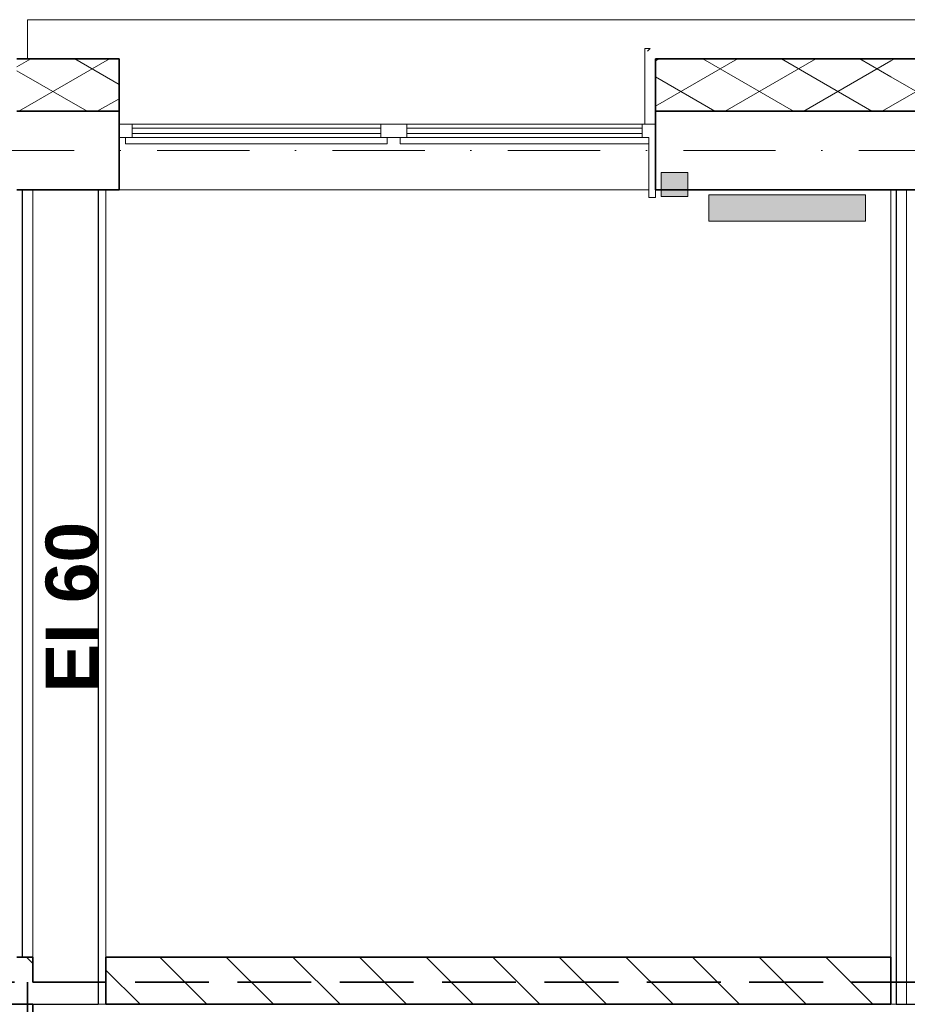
# Model space of a CAD drawing. Header units: millimetres. Extents: x -8078 to 241103, y -4319 to 602442.
# Tile 14 of 148: x 27720 to 31113, y 256598 to 260362. Entities that reach past the tile are written whole.
import ezdxf

# ---------------------------------------------------------------- set-up
doc = ezdxf.new("R2010")
doc.units = ezdxf.units.MM
doc.header["$MEASUREMENT"] = 0
doc.set_wipeout_variables(frame=1)
for name, pattern in [('Krawędzie ukryte', [3.912222, 2.822222, -1.09]), ('Kropki i Kreski', [6.702778, 3.527778, -1.763889, 0, -1.411111]), ('Wipeout_Contour', [1000, 0, -1000])]:
    doc.linetypes.add(name, pattern=pattern)
for name, color, linetype in [('#podkład', 252, 'Continuous'), ('- A - ocieplenie', 7, 'Continuous'), ('2D - Rysunki i Obrazki', 7, 'Continuous'), ('Konstrukcja - Siatka mod', 7, 'Continuous'), ('Konstrukcja - Stropy', 7, 'Continuous'), ('Konstrukcja - Ściany działowe', 7, 'Continuous'), ('Konstrukcja - Ściany nośne wew..P', 7, 'Continuous'), ('Konstrukcja - Ściany zewnętrzne', 7, 'Continuous'), ('Opisy - Tekst', 7, 'Continuous')]:
    doc.layers.add(name, color=color, linetype=linetype)
doc.styles.add('STYL_AUTOMATYCZNY_12', font='txt')
pattern_1 = [(150, (-1702.6, 957497.23), (-75, -129.90381), []), (210, (-1702.6, 957497.23), (-75, 129.90381), [])]
pattern_2 = [(135, (-1702.6, 957497.23), (-127.27922, -127.27922), [])]

# ---------------------------------------------------------------- blocks, each defined once
blk = doc.blocks.new('qqe433333')
at = {"layer": '2D - Rysunki i Obrazki', "linetype": 'Continuous', "lineweight": 35}
blk.add_hatch(color=252, dxfattribs=at).paths.add_polyline_path([(-9118.7, 681143.8), (-9118.7, 681234.9), (-9220.6, 681234.9), (-9220.6, 681143.8)])
at = {"layer": '2D - Rysunki i Obrazki', "linetype": 'Continuous', "lineweight": 18}
blk.add_hatch(color=252, dxfattribs=at).paths.add_polyline_path([(-8439, 681049.5), (-8439, 681149.5), (-9039, 681149.5), (-9039, 681049.5)])
at = {"layer": 'Konstrukcja - Ściany działowe', "linetype": 'Continuous', "lineweight": 13}
h = blk.add_hatch(dxfattribs=at)
h.set_pattern_fill('Bloczki_ceramiczne_0008', color=252, angle=90, style=0, pattern_type=2)
h.set_pattern_definition(pattern_2)
h.paths.add_polyline_path([(-14682.6, 678235.5), (-14682.6, 678055.5), (-11622.6, 678055.5), (-11622.6, 678235.5)])
h = blk.add_hatch(dxfattribs=at)
h.set_pattern_fill('Bloczki_ceramiczne_0008', color=252, angle=90, style=0, pattern_type=2)
h.set_pattern_definition(pattern_2)
h.paths.add_polyline_path([(-11342.6, 678235.5), (-11342.6, 678055.5), (-8342.6, 678055.5), (-8342.6, 678235.5)])
at = {"layer": '- A - ocieplenie', "color": 252, "linetype": 'Continuous', "lineweight": 35, "ltscale": 100}
blk.add_line((-8342.6, 681469.5), (-7992.6, 681469.5), dxfattribs=at)
at = {"layer": '2D - Rysunki i Obrazki', "color": 252, "linetype": 'Continuous', "lineweight": 13, "ltscale": 100, "flags": 128}
for points in [[(-9118.7, 681143.8), (-9220.6, 681143.8), (-9220.6, 681234.9), (-9118.7, 681234.9)], [(-8439, 681049.5), (-9039, 681049.5), (-9039, 681149.5), (-8439, 681149.5)]]:
    blk.add_lwpolyline(points, close=True, dxfattribs=at)
at = {"layer": 'Konstrukcja - Siatka mod', "color": 252, "linetype": 'Kropki i Kreski', "lineweight": 13, "ltscale": 100}
blk.add_line((-21202.6, 681319.5), (2797.4, 681319.5), dxfattribs=at)
at = {"layer": 'Konstrukcja - Stropy', "color": 252, "linetype": 'Continuous', "lineweight": 25, "ltscale": 100}
for p, q in [((-11662.6, 681169.5), (-11662.6, 678235.5)), ((-11372.6, 681169.5), (-11372.6, 678055.5)), ((-8322.6, 681169.5), (-8322.6, 678055.5)), ((-11622.6, 678055.5), (-11372.6, 678055.5))]:
    blk.add_line(p, q, dxfattribs=at)
at = {"layer": 'Konstrukcja - Stropy', "color": 252, "linetype": 'Continuous', "lineweight": 13, "ltscale": 100}
for p, q in [((-11622.6, 681169.5), (-11622.6, 678235.5)), ((-11342.6, 681169.5), (-11342.6, 678235.5)), ((-8342.6, 681169.5), (-8342.6, 678235.5)), ((-8282.6, 681169.5), (-8282.6, 678055.5)), ((-11372.6, 678055.5), (-11342.6, 678055.5)), ((-8342.6, 678055.5), (-8322.6, 678055.5))]:
    blk.add_line(p, q, dxfattribs=at)
at = {"layer": 'Konstrukcja - Stropy', "color": 252, "linetype": 'Continuous', "lineweight": 25, "ltscale": 100, "flags": 128}
blk.add_lwpolyline([(-8322.6, 678055.5), (-8282.6, 678055.5), (-8032.6, 678055.5)], dxfattribs=at)
at = {"layer": 'Konstrukcja - Ściany działowe', "color": 252, "linetype": 'Continuous', "lineweight": 35, "ltscale": 100}
for p, q in [((-11622.6, 678235.5), (-11622.6, 678139.5)), ((-11342.6, 678235.5), (-11342.6, 678055.5)), ((-11342.6, 678235.5), (-8342.6, 678235.5)), ((-8342.6, 678235.5), (-8342.6, 678055.5)), ((-14682.6, 678055.5), (-11622.6, 678055.5)), ((-11342.6, 678055.5), (-8342.6, 678055.5))]:
    blk.add_line(p, q, dxfattribs=at)
at = {"layer": 'Konstrukcja - Ściany działowe', "color": 252, "linetype": 'Continuous', "lineweight": 35, "ltscale": 100, "flags": 128}
blk.add_lwpolyline([(-11682.6, 678235.5), (-11662.6, 678235.5), (-11622.6, 678235.5)], dxfattribs=at)
at = {"layer": 'Konstrukcja - Ściany nośne wew..P', "color": 252, "linetype": 'Krawędzie ukryte', "lineweight": 35, "ltscale": 100}
for p, q in [((-14712.6, 678139.5), (-11642.6, 678139.5)), ((-11642.6, 678139.5), (-11642.6, 677839.5)), ((-11622.6, 678139.5), (-8342.6, 678139.5)), ((-8342.6, 678139.5), (-5042.6, 678139.5)), ((-11622.6, 678055.5), (-11622.6, 677839.5))]:
    blk.add_line(p, q, dxfattribs=at)
at = {"layer": 'Konstrukcja - Ściany zewnętrzne', "color": 252, "linetype": 'Continuous', "lineweight": 13, "ltscale": 100}
for p, q in [((-11242.6, 681384.5), (-10292.6, 681384.5)), ((-11242.6, 681369.5), (-10292.6, 681369.5)), ((-10192.6, 681384.5), (-9292.6, 681384.5)), ((-10192.6, 681369.5), (-9292.6, 681369.5)), ((-9292.6, 681369.5), (-9267.6, 681369.5)), ((-9267.6, 681369.5), (-9267.6, 681139.5)), ((-11267.6, 681344.5), (-11217.6, 681344.5)), ((-11217.6, 681344.5), (-10317.6, 681344.5)), ((-10317.6, 681344.5), (-10267.6, 681344.5)), ((-10217.6, 681344.5), (-10167.6, 681344.5)), ((-10167.6, 681344.5), (-9317.6, 681344.5)), ((-9317.6, 681344.5), (-9267.6, 681344.5)), ((-9267.6, 681139.5), (-9242.6, 681139.5)), ((-9242.6, 681169.5), (-9242.6, 681139.5))]:
    blk.add_line(p, q, dxfattribs=at)
at = {"layer": 'Konstrukcja - Ściany zewnętrzne', "color": 252, "linetype": 'Continuous', "lineweight": 35, "ltscale": 100}
for p, q in [((-11342.6, 681169.5), (-11292.6, 681169.5)), ((-9242.6, 681169.5), (-8342.6, 681169.5))]:
    blk.add_line(p, q, dxfattribs=at)
at = {"layer": 'Konstrukcja - Ściany zewnętrzne', "color": 252, "linetype": 'Continuous', "lineweight": 20, "ltscale": 100}
blk.add_line((-9267.6, 681169.5), (-11292.6, 681169.5), dxfattribs=at)
at = {"layer": 'Konstrukcja - Ściany zewnętrzne', "color": 252, "linetype": 'Continuous', "lineweight": 35, "ltscale": 100, "flags": 128}
for points in [[(-11682.6, 681169.5), (-11662.6, 681169.5), (-11622.6, 681169.5), (-11372.6, 681169.5), (-11342.6, 681169.5)], [(-8342.6, 681169.5), (-8322.6, 681169.5), (-8282.6, 681169.5), (-8032.6, 681169.5), (-8002.6, 681169.5)]]:
    blk.add_lwpolyline(points, dxfattribs=at)
at = {"layer": 'Opisy - Tekst', "color": 252, "linetype": 'Continuous', "lineweight": 13, "insert": (-11573.4, 679247.6), "char_height": 200, "attachment_point": 1, "rotation": 90, "style": 'STYL_AUTOMATYCZNY_12'}
blk.add_mtext('\\A1;{\\pql;\\fHelvetica|b1|i0|c238|p0;\\W1.000000;EI 60}', dxfattribs=at)
at = {"color": 252, "linetype": 'Wipeout_Contour', "lineweight": 0, "ltscale": 1895120.118506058}
blk.add_wipeout([(-5042.6, 681819.5), (-8342.6, 681819.5), (-8342.6, 681669.5), (-5042.6, 681669.5)], dxfattribs=at).dxf.layer = '- A - ocieplenie'
at = {"color": 252, "linetype": 'Wipeout_Contour', "lineweight": 0, "ltscale": 1908664.905065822}
blk.add_wipeout([(-11292.6, 681419.5), (-9242.6, 681419.5), (-9242.6, 681469.5), (-11292.6, 681469.5)], dxfattribs=at).dxf.layer = '- A - ocieplenie'
at = {"color": 252, "linetype": 'Wipeout_Contour', "lineweight": 0, "ltscale": 1912512.866527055}
blk.add_wipeout([(-11292.6, 681369.5), (-11292.6, 681369.4), (-11267.6, 681369.4), (-11267.6, 681369.5)], dxfattribs=at).dxf.layer = '- A - ocieplenie'
at = {"color": 252, "linetype": 'Wipeout_Contour', "lineweight": 0, "ltscale": 1908493.079910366}
blk.add_wipeout([(-10217.6, 681369.4), (-10217.6, 681369.5), (-10267.6, 681369.5), (-10267.6, 681369.4)], dxfattribs=at).dxf.layer = '- A - ocieplenie'
at = {"layer": '- A - ocieplenie', "linetype": 'Continuous', "lineweight": 15}
h = blk.add_hatch(dxfattribs=at)
h.set_pattern_fill('Izolacja_miękka_0008', color=252, angle=90, style=0, pattern_type=2)
h.set_pattern_definition(pattern_1)
h.paths.add_polyline_path([(-7992.6, 681669.5), (-8342.6, 681669.5), (-8342.6, 681469.5), (-7992.6, 681469.5)])
at = {"layer": '- A - ocieplenie', "color": 252, "linetype": 'Continuous', "lineweight": 20, "ltscale": 100}
for p, q in [((-11292.6, 681369.4), (-11267.6, 681369.4)), ((-10267.6, 681369.4), (-10217.6, 681369.4))]:
    blk.add_line(p, q, dxfattribs=at)
at = {"layer": 'Konstrukcja - Ściany zewnętrzne', "color": 252, "linetype": 'Continuous', "lineweight": 13, "ltscale": 100}
for p, q in [((-11292.6, 681419.5), (-11242.6, 681419.5)), ((-11242.6, 681419.5), (-10292.6, 681419.5)), ((-11242.6, 681419.5), (-11242.6, 681369.5)), ((-10292.6, 681404.5), (-11242.6, 681404.5)), ((-10292.6, 681419.5), (-10292.6, 681369.5)), ((-10292.6, 681419.5), (-10192.6, 681419.5)), ((-10192.6, 681419.5), (-9292.6, 681419.5)), ((-10192.6, 681419.5), (-10192.6, 681369.5)), ((-9292.6, 681404.5), (-10192.6, 681404.5)), ((-9282.6, 681420.5), (-9292.6, 681420.5)), ((-9292.6, 681419.5), (-9292.6, 681369.5)), ((-9292.6, 681419.5), (-9242.6, 681419.5)), ((-11292.6, 681369.5), (-11242.6, 681369.5)), ((-11267.6, 681369.5), (-11267.6, 681344.5)), ((-10292.6, 681369.5), (-10192.6, 681369.5)), ((-10267.6, 681369.5), (-10267.6, 681344.5)), ((-10217.6, 681369.5), (-10217.6, 681344.5))]:
    blk.add_line(p, q, dxfattribs=at)
at = {"color": 252, "linetype": 'Wipeout_Contour', "lineweight": 0, "ltscale": 1908764.536406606}
blk.add_wipeout([(-11292.6, 681469.5), (-9242.6, 681469.5), (-9242.6, 681619.5), (-11292.6, 681619.5)], dxfattribs=at).dxf.layer = '- A - ocieplenie'
at = {"layer": 'Konstrukcja - Ściany zewnętrzne', "color": 252, "linetype": 'Continuous', "lineweight": 35, "ltscale": 100}
for p, q in [((-11682.6, 681469.5), (-11292.6, 681469.5)), ((-9242.6, 681469.5), (-8342.6, 681469.5))]:
    blk.add_line(p, q, dxfattribs=at)
at = {"layer": 'Konstrukcja - Ściany zewnętrzne', "color": 252, "linetype": 'Continuous', "lineweight": 35, "ltscale": 100, "flags": 128}
for points in [[(-11292.6, 681469.5), (-11292.6, 681419.5), (-11292.6, 681369.5), (-11292.6, 681169.5)], [(-9242.6, 681469.5), (-9242.6, 681419.5), (-9242.6, 681369.5), (-9242.6, 681169.5)]]:
    blk.add_lwpolyline(points, dxfattribs=at)
at = {"color": 252, "linetype": 'Wipeout_Contour', "lineweight": 0, "ltscale": 1907899.245460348}
blk.add_wipeout([(-8342.6, 681819.5), (-11642.6, 681819.5), (-11642.6, 681669.5), (-8342.6, 681669.5)], dxfattribs=at).dxf.layer = '- A - ocieplenie'
at = {"layer": '- A - ocieplenie', "color": 252, "linetype": 'Continuous', "lineweight": 20, "ltscale": 100}
for p, q in [((-11642.6, 681669.5), (-11642.6, 681819.5)), ((-11642.6, 681819.5), (-8342.6, 681819.5)), ((-8342.6, 681819.5), (-5042.6, 681819.5))]:
    blk.add_line(p, q, dxfattribs=at)
at = {"layer": '- A - ocieplenie', "color": 252, "linetype": 'Continuous', "lineweight": 35, "ltscale": 100}
blk.add_line((-8342.6, 681669.5), (-7992.6, 681669.5), dxfattribs=at)
at = {"layer": 'Konstrukcja - Ściany zewnętrzne', "color": 252, "linetype": 'Continuous', "lineweight": 13, "ltscale": 100}
for p, q in [((-9262.6, 681709.5), (-9282.6, 681709.5)), ((-9272.6, 681699.5), (-9262.6, 681709.5))]:
    blk.add_line(p, q, dxfattribs=at)
at = {"color": 252, "linetype": 'Wipeout_Contour', "lineweight": 0, "ltscale": 1908864.207127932}
blk.add_wipeout([(-11292.6, 681619.5), (-9242.6, 681619.5), (-9242.6, 681669.5), (-11292.6, 681669.5)], dxfattribs=at).dxf.layer = '- A - ocieplenie'
at = {"layer": '- A - ocieplenie', "linetype": 'Continuous', "lineweight": 15}
h = blk.add_hatch(dxfattribs=at)
h.set_pattern_fill('Izolacja_miękka_0008', color=252, angle=90, style=0, pattern_type=2)
h.set_pattern_definition(pattern_1)
h.paths.add_polyline_path([(-11682.6, 681469.5), (-11292.6, 681469.5), (-11292.6, 681619.5), (-11292.6, 681669.5), (-11682.6, 681669.5)])
h = blk.add_hatch(dxfattribs=at)
h.set_pattern_fill('Izolacja_miękka_0008', color=252, angle=90, style=0, pattern_type=2)
h.set_pattern_definition(pattern_1)
h.paths.add_polyline_path([(-8342.6, 681469.5), (-8342.6, 681669.5), (-9242.6, 681669.5), (-9242.6, 681619.5), (-9242.6, 681469.5)])
at = {"layer": '- A - ocieplenie', "color": 252, "linetype": 'Continuous', "lineweight": 35, "ltscale": 100}
for p, q in [((-11682.6, 681669.5), (-11292.6, 681669.5)), ((-9242.6, 681669.5), (-8342.6, 681669.5))]:
    blk.add_line(p, q, dxfattribs=at)
at = {"layer": '- A - ocieplenie', "color": 252, "linetype": 'Continuous', "lineweight": 35, "ltscale": 100, "flags": 128}
for points in [[(-11292.6, 681669.5), (-11292.6, 681619.5), (-11292.6, 681469.5)], [(-9242.6, 681669.5), (-9242.6, 681619.5), (-9242.6, 681469.5)]]:
    blk.add_lwpolyline(points, dxfattribs=at)
at = {"layer": 'Konstrukcja - Ściany zewnętrzne', "color": 252, "linetype": 'Continuous', "lineweight": 13, "ltscale": 100}
blk.add_line((-9282.6, 681709.5), (-9282.6, 681420.5), dxfattribs=at)

msp = doc.modelspace()

# ---------------------------------------------------------------- block references
at = {"layer": '#podkład'}
msp.add_blockref('qqe433333', (39392.7, -421457.7), dxfattribs=at)

doc.saveas('drawing.dxf')
